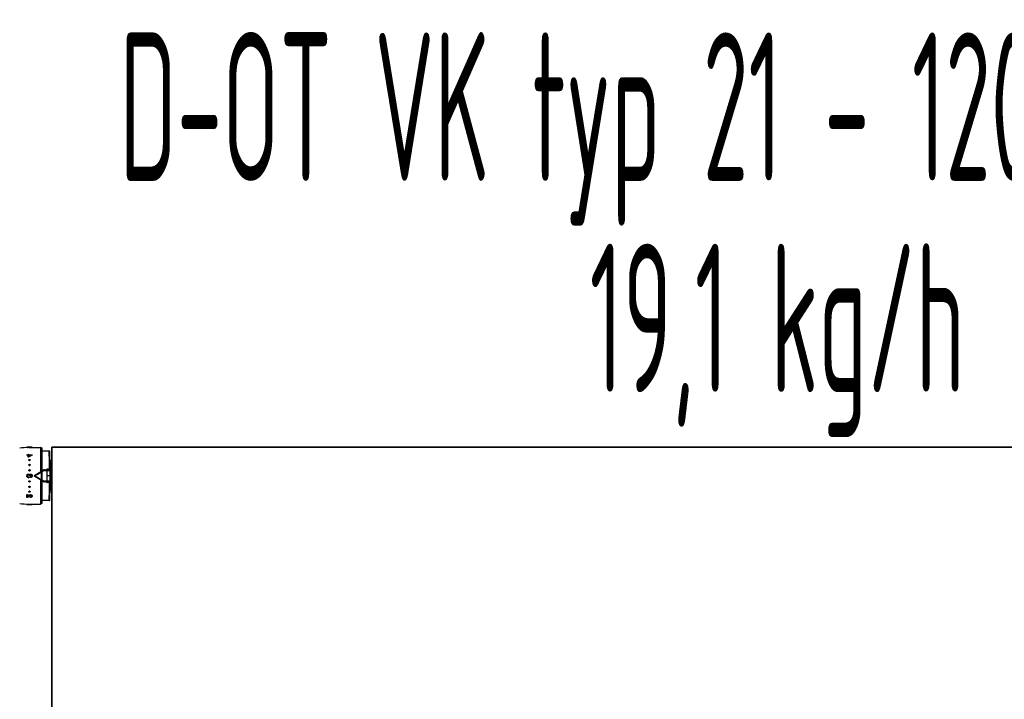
# Model space of a CAD drawing. Header units: millimetres. Extents: x 60394 to 199354, y 20895 to 166073.
# Tile 61 of 256: x 79197 to 80027, y 21468 to 22040. Entities that reach past the tile are written whole.
import ezdxf
from ezdxf.enums import TextEntityAlignment as Align

# ---------------------------------------------------------------- set-up
doc = ezdxf.new("R2010")
doc.units = ezdxf.units.MM
doc.layers.add('JS_VYT_POPIS - OBECNĚ', color=7, linetype='Continuous', lineweight=5)
doc.layers.add('UT_ZAŘÍZENÍ - OT', color=3, linetype='Continuous', lineweight=35)
doc.styles.add('VZT_POPIS', font='isocp.shx', dxfattribs={"width": 0.6, "height": 125})

msp = doc.modelspace()

# ---------------------------------------------------------------- linework, layer by layer
at = {"color": 0, "linetype": 'Continuous'}
for p, q in [((79203.26, 21679.98), (79203.26, 21680.18)), ((79203.26, 21673.79), (79204.31, 21673.8)), ((79203.26, 21673.48), (79203.26, 21673.79)), ((79204.31, 21673.49), (79203.26, 21673.48)), ((79203.26, 21673.33), (79203.26, 21673.48)), ((79204.31, 21673.35), (79203.26, 21673.33)), ((79203.89, 21680.22), (79203.91, 21680.22)), ((79203.91, 21680.22), (79203.92, 21680.22)), ((79203.91, 21680.16), (79203.91, 21680.21)), ((79204.31, 21673.8), (79204.31, 21674.21)), ((79204.31, 21674.21), (79204.76, 21674.21)), ((79204.31, 21671.96), (79204.31, 21673.49)), ((79204.82, 21680.24), (79204.7, 21680.24)), ((79204.75, 21680.14), (79204.75, 21680.07)), ((79204.75, 21679.88), (79204.75, 21680.07)), ((79204.82, 21680.04), (79204.75, 21680.04)), ((79204.76, 21674.21), (79204.76, 21673.81)), ((79204.76, 21674.06), (79204.76, 21674.21)), ((79204.76, 21673.81), (79207.76, 21673.85)), ((79206.97, 21673.52), (79204.76, 21673.5)), ((79204.76, 21673.5), (79204.76, 21672.38)), ((79204.76, 21673.35), (79204.76, 21673.5)), ((79206.68, 21673.38), (79204.76, 21673.35)), ((79204.76, 21673.35), (79204.76, 21672.49)), ((79204.89, 21679.81), (79214.76, 21679.99)), ((79205.44, 21680.04), (79205.4, 21680.04)), ((79205.43, 21680.1), (79205.43, 21680.16)), ((79205.86, 21680.12), (79205.43, 21680.1)), ((79205.44, 21679.91), (79205.43, 21680.1)), ((79205.95, 21679.92), (79205.44, 21679.91)), ((79205.66, 21680.18), (79205.66, 21680.24)), ((79205.95, 21680.12), (79205.86, 21680.12)), ((79205.95, 21680.17), (79206.25, 21680.18)), ((79207.24, 21680.17), (79205.95, 21680.12)), ((79206.21, 21679.93), (79205.95, 21679.92)), ((79206.09, 21680.18), (79206.09, 21680.19)), ((79207.76, 21679.99), (79206.21, 21679.93)), ((79206.25, 21680.18), (79207.31, 21680.21)), ((79206.26, 21680.23), (79206.26, 21680.18)), ((79206.92, 21673.5), (79206.97, 21673.52)), ((79207.31, 21680.17), (79207.24, 21680.17)), ((79207.31, 21680.28), (79207.76, 21680.29)), ((79207.31, 21680.21), (79207.31, 21680.28)), ((79207.76, 21680.19), (79207.31, 21680.17)), ((79207.76, 21673.53), (79207.7, 21673.51)), ((79207.76, 21680.29), (79207.76, 21680.19)), ((79207.76, 21679.99), (79207.76, 21680.19)), ((79207.76, 21673.85), (79207.76, 21673.53)), ((79207.76, 21673.7), (79207.76, 21673.85)), ((79207.76, 21673.39), (79207.76, 21673.53)), ((79214.76, 21679.99), (79214.76, 21659.34)), ((79216.26, 21679.05), (79214.76, 21679.91)), ((79216.26, 21660.21), (79216.26, 21679.05)), ((79222.21, 21676.81), (79216.26, 21676.81)), ((79222.36, 21667.75), (79222.21, 21676.81)), ((79223.06, 21656.01), (79222.71, 21676.32)), ((79222.92, 21663.95), (79222.71, 21676.07)), ((79204.31, 21671.83), (79204.31, 21671.96)), ((79204.76, 21671.96), (79204.31, 21671.96)), ((79204.76, 21671.83), (79204.31, 21671.83)), ((79204.76, 21671.83), (79204.76, 21671.96)), ((79204.81, 21671.86), (79204.76, 21671.83)), ((79222.46, 21661.74), (79222.36, 21667.75)), ((79223.36, 21668.85), (79223.36, 21668.83)), ((79223.36, 21665.49), (79223.36, 21664.67)), ((79223.86, 21665.42), (79223.86, 21668.75)), ((79224.43, 21668.75), (79223.86, 21668.75)), ((79224.48, 21665.42), (79223.86, 21665.42)), ((79223.86, 21658.69), (79223.86, 21664.61)), ((79224.49, 21664.61), (79223.86, 21664.61)), ((79209.86, 21655.8), (79209.86, 21656.22)), ((79210.11, 21656.66), (79217.19, 21660.74)), ((79210.27, 21655.8), (79210.27, 21656.23)), ((79215.27, 21659.17), (79215.27, 21652.86)), ((79215.8, 21659.42), (79217.44, 21660.39)), ((79215.8, 21659.42), (79215.8, 21652.6)), ((79218.19, 21660.6), (79218.19, 21661.01)), ((79218.19, 21661.01), (79219.22, 21661.01)), ((79218.19, 21660.6), (79220.29, 21660.6)), ((79220.06, 21661.74), (79220.06, 21661)), ((79222.46, 21661.74), (79220.06, 21661.74)), ((79220.29, 21660.6), (79220.29, 21661)), ((79220.36, 21656.01), (79220.29, 21660.6)), ((79220.29, 21651.43), (79220.36, 21656.01)), ((79223.06, 21656.01), (79220.36, 21656.01)), ((79221.33, 21661.01), (79222.48, 21661.01)), ((79222.48, 21661.01), (79222.46, 21661.74)), ((79222.71, 21635.7), (79223.06, 21656.01)), ((79223.06, 21658.69), (79223.06, 21655.16)), ((79223.06, 21658.69), (79224.26, 21658.69)), ((79223.06, 21658.4), (79224.26, 21658.4)), ((79204.94, 21654.94), (79204.94, 21654.41)), ((79206.05, 21655.71), (79205.6, 21655.71)), ((79206.37, 21654.67), (79206.37, 21655.2)), ((79217.19, 21651.28), (79210.11, 21655.37)), ((79214.76, 21652.68), (79214.76, 21632.04)), ((79217.44, 21651.63), (79215.8, 21652.6)), ((79216.26, 21632.98), (79216.26, 21651.82)), ((79218.19, 21651.43), (79218.19, 21651.01)), ((79220.29, 21651.43), (79218.19, 21651.43)), ((79219.22, 21651.01), (79218.19, 21651.01)), ((79220.06, 21651.02), (79220.06, 21650.29)), ((79222.46, 21650.29), (79220.06, 21650.29)), ((79220.29, 21651.43), (79220.29, 21651.02)), ((79222.48, 21651.01), (79221.33, 21651.01)), ((79222.36, 21644.28), (79222.46, 21650.29)), ((79222.46, 21650.29), (79222.48, 21651.01)), ((79223.46, 21651.54), (79222.98, 21651.54)), ((79223.46, 21651.7), (79222.99, 21651.7)), ((79223, 21652.58), (79223.46, 21652.58)), ((79223.06, 21653.17), (79223.01, 21653.17)), ((79223.06, 21652.97), (79223.01, 21652.97)), ((79223.01, 21652.82), (79223.46, 21652.82)), ((79223.02, 21653.4), (79223.02, 21653.72)), ((79223.06, 21653.39), (79223.02, 21653.4)), ((79223.02, 21653.36), (79223.43, 21653.36)), ((79223.06, 21655.71), (79224.26, 21655.71)), ((79223.06, 21655.39), (79224.26, 21655.39)), ((79223.06, 21655.16), (79224.26, 21655.16)), ((79223.06, 21653.61), (79223.06, 21653.36)), ((79223.26, 21653.61), (79223.06, 21653.61)), ((79223.06, 21653.51), (79223.26, 21653.51)), ((79223.06, 21653.32), (79223.06, 21652.87)), ((79223.26, 21653.32), (79223.06, 21653.32)), ((79223.06, 21653.22), (79223.26, 21653.22)), ((79223.46, 21652.87), (79223.06, 21652.87)), ((79223.06, 21651.54), (79223.06, 21651.26)), ((79223.06, 21651.26), (79223.26, 21651.26)), ((79223.26, 21653.61), (79223.26, 21653.51)), ((79223.26, 21653.32), (79223.26, 21653.22)), ((79223.46, 21652.87), (79223.46, 21652.58)), ((79223.46, 21651.54), (79223.46, 21651.7)), ((79223.56, 21654.84), (79223.56, 21652.91)), ((79223.56, 21654.84), (79224.16, 21654.8)), ((79223.56, 21654.31), (79224.16, 21654.31)), ((79223.56, 21651.44), (79223.56, 21650.09)), ((79223.56, 21650.09), (79224.16, 21650.09)), ((79223.76, 21652.87), (79223.76, 21653.95)), ((79223.76, 21653.95), (79224.16, 21653.95)), ((79223.76, 21650.32), (79223.76, 21651.4)), ((79223.76, 21650.32), (79224.16, 21650.32)), ((79223.86, 21654.82), (79223.86, 21655.16)), ((79223.86, 21647.41), (79223.86, 21650.09)), ((79203.26, 21640.17), (79203.26, 21640.04)), ((79203.26, 21640.17), (79203.71, 21640.17)), ((79203.26, 21637.9), (79203.26, 21640.04)), ((79203.26, 21640.04), (79203.71, 21640.03)), ((79203.71, 21640.17), (79203.71, 21640.03)), ((79203.71, 21640.03), (79203.71, 21638.35)), ((79204.86, 21639.43), (79204.88, 21639.48)), ((79204.88, 21639.48), (79204.88, 21639.34)), ((79222.21, 21635.21), (79222.36, 21644.28)), ((79222.81, 21641.4), (79222.82, 21642.26)), ((79223.36, 21647.35), (79223.36, 21646.54)), ((79223.36, 21643.19), (79223.36, 21643.18)), ((79224.49, 21647.41), (79223.86, 21647.41)), ((79223.86, 21643.27), (79223.86, 21646.6)), ((79224.48, 21646.6), (79223.86, 21646.6)), ((79224.43, 21643.27), (79223.86, 21643.27)), ((79203.26, 21632.03), (79203.26, 21631.83)), ((79203.26, 21632.03), (79207.76, 21631.95)), ((79203.26, 21631.81), (79203.26, 21631.83)), ((79203.26, 21631.83), (79207.76, 21631.75)), ((79206.41, 21631.76), (79203.26, 21631.81)), ((79204.63, 21639.06), (79204.63, 21638.92)), ((79204.74, 21639.11), (79204.77, 21639.15)), ((79204.89, 21632.21), (79214.76, 21632.04)), ((79206.11, 21638.41), (79206.11, 21638.27)), ((79206.11, 21638.41), (79206.26, 21638.41)), ((79206.11, 21637.86), (79206.11, 21638.27)), ((79206.11, 21638.27), (79206.26, 21638.27)), ((79206.26, 21637.86), (79206.11, 21637.86)), ((79206.26, 21638.41), (79206.26, 21638.27)), ((79206.41, 21631.76), (79206.41, 21631.76)), ((79206.41, 21631.76), (79206.97, 21631.75)), ((79207.76, 21631.95), (79207.76, 21631.75)), ((79207.76, 21631.94), (79207.76, 21631.74)), ((79207.76, 21631.75), (79207.76, 21631.74)), ((79216.26, 21632.98), (79214.76, 21632.11)), ((79222.21, 21635.21), (79216.26, 21635.21))]:
    msp.add_line(p, q, dxfattribs=at)
for centre, radius, start, end in [((79206.46, 21589.83), 90, 91, 95.86353), ((79204.38, 21688.65), 8.58, 265.82558, 266.62577), ((79204.38, 21688.5), 8.63, 265.85586, 266.65073), ((79204.53, 21644.49), 35.74, 91.01238, 91.21551), ((79204.45, 21689.91), 9.83, 266.63176, 267.39596), ((79204.45, 21689.77), 9.9, 266.65673, 267.41559), ((79204.05, 21678.43), 1.79, 94.25337, 94.6326), ((79204.11, 21677.66), 2.56, 93.45872, 94.22835), ((79204.53, 21692.62), 12.54, 270.2757, 270.99142), ((79204.57, 21690.17), 10.03, 270.37671, 270.99382), ((79255.05, 21579.57), 105.19, 116.74897, 118.55954), ((79254.59, 21578.91), 105.92, 116.89327, 118.06457), ((79254.78, 21579.19), 105.28, 116.52799, 118.3353), ((79204.98, 21686.56), 6.42, 274.00652, 274.76218), ((79205.07, 21685.52), 5.38, 274.77014, 275.5791), ((79205.51, 21674.96), 5.28, 88.37447, 89.19799), ((79206.37, 21638.13), 42.13, 90.84632, 91.00332), ((79206.08, 21657.24), 23.02, 90.56986, 90.83886), ((79205.98, 21667.03), 13.23, 90.13111, 90.55891), ((79251.68, 21584.6), 99.53, 116.72558, 116.87901), ((79222.21, 21676.31), 0.5, 1.00273, 90.00005), ((79205.35, 21669.33), 0.34, 181.83857, 189.22993), ((79205.42, 21665.26), 0.415, 180.00363, 182.62681), ((79205.5, 21669.6), 0.578, 257.40046, 263.77919), ((79205.51, 21669.5), 0.583, 257.43846, 263.79562), ((79205.51, 21665.33), 0.529, 255.90699, 262.90203), ((79205.51, 21665.26), 0.533, 255.94846, 262.92018), ((79205.5, 21669.59), 0.567, 263.76903, 270.51539), ((79205.51, 21669.49), 0.572, 263.78497, 270.51556), ((79205.5, 21665.31), 0.515, 262.89641, 270.33517), ((79205.51, 21665.24), 0.519, 262.91395, 270.33539), ((79205.5, 21669.6), 0.577, 270.61415, 283.65474), ((79205.51, 21669.5), 0.582, 270.61233, 283.61615), ((79205.68, 21669.34), 0.33, 0.0012, 1.80344), ((79205.59, 21665.19), 0.417, 351.68515, 359.95596), ((79223.86, 21670.26), 1.5, 226.64917, 250.52878), ((79223.86, 21670.26), 1.51, 250.58004, 269.92942), ((79205.92, 21656.01), 2.66, 174.20363, 187.38301), ((79204.65, 21655.95), 0.878, 79.26214, 86.10486), ((79204.64, 21655.9), 0.927, 73.07928, 79.21627), ((79205.48, 21660.73), 0.471, 180.01487, 185.18459), ((79204.64, 21655.86), 0.963, 41.07571, 50.01192), ((79204.64, 21655.86), 0.97, 32.46127, 41.04427), ((79205.51, 21660.74), 0.505, 254.94557, 262.29746), ((79205.51, 21660.71), 0.509, 254.989, 262.3166), ((79205.51, 21660.72), 0.488, 262.29512, 270.14263), ((79205.51, 21660.69), 0.492, 262.31359, 270.14288), ((79208.34, 21656.01), 2.32, 172.81682, 187.51949), ((79206.62, 21656.23), 0.576, 71.25318, 78.39725), ((79206.62, 21656.24), 0.569, 63.84048, 71.25521), ((79206.49, 21656.01), 0.836, 39.13046, 49.82845), ((79206.5, 21656.01), 0.828, 29.69129, 39.12926), ((79206.7, 21656.31), 1.08, 27.84061, 34.02965), ((79206.7, 21656.31), 1.07, 21.6663, 27.84286), ((79206.72, 21656.32), 1.05, 15.21143, 21.66816), ((79205.81, 21656.07), 2, 11.83461, 15.19202), ((79210.36, 21656.22), 0.5, 120, 180), ((79323.36, 21440.05), 244.32, 116.11937, 116.25551), ((79218.19, 21659.01), 2, 90, 120), ((79218.19, 21659.12), 1.48, 90.0293, 120.51258), ((79240.84, 21674.26), 24.26, 211.06983, 212.81472), ((79236.89, 21671.71), 19.56, 212.83138, 213.19135), ((79222.48, 21660.51), 0.5, 0.9973, 89.99995), ((79222.96, 21657.86), 0.0994, 313.59217, 359.98031), ((79222.96, 21657.87), 0.301, 284.00989, 289.44256), ((79222.96, 21656.24), 0.3, 70.55401, 72.35353), ((79204.82, 21656.05), 1.64, 229.79423, 274.1007), ((79204.65, 21655.91), 0.893, 214.11402, 220.95302), ((79204.82, 21656.05), 1.12, 220.98571, 227.22441), ((79204.82, 21656.04), 1.1, 269.87405, 276.1358), ((79205.51, 21651.33), 0.493, 81.96974, 89.79318), ((79205.51, 21651.3), 0.489, 81.95126, 89.79291), ((79205.5, 21651.29), 0.507, 74.61727, 81.95392), ((79205.51, 21651.32), 0.51, 74.66061, 81.97306), ((79205.53, 21651.29), 0.481, 352.20997, 354.91531), ((79206.51, 21655.98), 0.785, 259.56156, 266.77563), ((79206.5, 21656.01), 0.831, 307.97112, 320.9467), ((79206.49, 21656.02), 0.841, 320.92395, 328.11089), ((79206.54, 21655.87), 1.25, 328.36326, 330.5708), ((79206.55, 21655.87), 1.23, 330.55262, 339.45926), ((79206.6, 21655.85), 1.18, 339.47291, 345.3977), ((79210.36, 21655.8), 0.5, 180, 240), ((79323.36, 21871.97), 244.32, 243.74449, 243.88063), ((79218.19, 21653.01), 2, 240, 270), ((79218.19, 21652.91), 1.48, 239.48743, 269.97069), ((79240.77, 21637.81), 24.17, 147.18194, 148.9335), ((79237.23, 21640.09), 19.97, 146.8123, 147.16491), ((79222.48, 21651.51), 0.5, 270, 359), ((79223.27, 21653.8), 0.29, 325.94596, 359.95559), ((79223.47, 21651.44), 0.0882, 0.03691, 8.66078), ((79165.33, 21663.06), 46.05, 328.85211, 329.1259), ((79164.49, 21663.23), 46.93, 329.13232, 329.40315), ((79205.75, 21638.83), 1.01, 142.68913, 149.33475), ((79205.84, 21638.76), 1.13, 136.6726, 142.69573), ((79205.35, 21642.69), 0.34, 170.77007, 178.16143), ((79205.51, 21642.53), 0.579, 90.47615, 102.57666), ((79205.5, 21642.43), 0.574, 89.52764, 102.6205), ((79205.51, 21642.54), 0.563, 89.46365, 90.42767), ((79205.51, 21646.78), 0.52, 82.19776, 89.60771), ((79205.5, 21646.71), 0.516, 82.18024, 89.60747), ((79205.51, 21642.53), 0.574, 82.72194, 89.43835), ((79205.5, 21642.43), 0.569, 82.70603, 89.43816), ((79205.5, 21646.69), 0.533, 75.22208, 82.18643), ((79205.5, 21642.42), 0.584, 76.3765, 82.71678), ((79205.51, 21646.76), 0.537, 75.26335, 82.20456), ((79205.5, 21642.52), 0.588, 76.41423, 82.73319), ((79205.68, 21642.68), 0.33, 358.19656, 359.9988), ((79206.24, 21638.19), 1.95, 89.34777, 93.68224), ((79206.24, 21638.16), 1.98, 84.74512, 89.3338), ((79223.86, 21641.76), 1.5, 109.47122, 133.35083), ((79223.86, 21641.77), 1.51, 90.07058, 109.41996), ((79206.46, 21722.2), 90, 264.13647, 269), ((79203.32, 21640.22), 1.91, 281.62893, 285.76186), ((79203.76, 21639.61), 1.03, 315.49883, 321.71461), ((79203.84, 21639.54), 0.927, 321.71489, 328.50896), ((79166.69, 21662.25), 44.47, 328.57088, 328.85214), ((79166.21, 21662.2), 44.92, 328.78337, 329.0635), ((79166.95, 21662.13), 44.81, 328.5423, 329.17295), ((79206.7, 21638.89), 0.458, 358.60453, 6.96692), ((79222.21, 21635.71), 0.5, 270, 359)]:
    msp.add_arc(centre, radius, start, end, dxfattribs=at)
at = {"color": 0, "linetype": 'Continuous', "extrusion": (0, 0, -1)}
for centre, major_axis, ratio, start_param, end_param in [((79223.76, 21654.19), (0, -0.235), 0.85043, 0, 1.570796), ((79223.76, 21650.17), (0.2, 0), 0.785695, 3.141593, 4.712389)]:
    msp.add_ellipse(centre, major_axis=major_axis, ratio=ratio, start_param=start_param, end_param=end_param, dxfattribs=at)
at = {"color": 0, "linetype": 'Continuous'}
for points, knots in [([(79203.26, 21680.18), (79203.26, 21680.18), (79203.27, 21680.19), (79203.27, 21680.19), (79203.28, 21680.19)], [0, 0, 0, 0, 0.34526, 1, 1, 1, 1]), ([(79203.75, 21680.1), (79203.68, 21680.1), (79203.58, 21680.11), (79203.46, 21680.13), (79203.39, 21680.14), (79203.34, 21680.15), (79203.3, 21680.16), (79203.27, 21680.16), (79203.26, 21680.17), (79203.26, 21680.18)], [0, 0, 0, 0, 0.415889, 0.585993, 0.728367, 0.841268, 0.923827, 0.975949, 1, 1, 1, 1]), ([(79203.75, 21679.9), (79203.68, 21679.91), (79203.59, 21679.91), (79203.47, 21679.93), (79203.4, 21679.94), (79203.34, 21679.95), (79203.3, 21679.96), (79203.28, 21679.96), (79203.26, 21679.97), (79203.26, 21679.98)], [0, 0, 0, 0, 0.416026, 0.586157, 0.728535, 0.841423, 0.923955, 0.976034, 1, 1, 1, 1]), ([(79203.28, 21680.19), (79203.28, 21680.19), (79203.3, 21680.2), (79203.32, 21680.2), (79203.34, 21680.2)], [0, 0, 0, 0, 0.194984, 1, 1, 1, 1]), ([(79203.34, 21680.2), (79203.39, 21680.21), (79203.54, 21680.22), (79203.68, 21680.22), (79203.77, 21680.22)], [0, 0, 0, 0, 0.393124, 1, 1, 1, 1]), ([(79203.91, 21680.21), (79203.9, 21680.21), (79203.87, 21680.21), (79203.84, 21680.2), (79203.81, 21680.2), (79203.8, 21680.19), (79203.8, 21680.19)], [0, 0, 0, 0, 0.402142, 0.703286, 0.901798, 1, 1, 1, 1]), ([(79203.8, 21680.19), (79203.8, 21680.19), (79203.81, 21680.18), (79203.82, 21680.18), (79203.86, 21680.17), (79203.92, 21680.16), (79203.97, 21680.16), (79204, 21680.16)], [0, 0, 0, 0, 0.026104, 0.078509, 0.271488, 0.580502, 1, 1, 1, 1]), ([(79203.8, 21680.19), (79203.8, 21680.19), (79203.8, 21680.19), (79203.8, 21680.19), (79203.8, 21680.19)], [0, 0, 0, 0, 0.519614, 1, 1, 1, 1]), ([(79204.7, 21680.24), (79204.56, 21680.23), (79204.31, 21680.23), (79204.07, 21680.22), (79203.96, 21680.21)], [0, 0, 0, 0, 0.5608, 1, 1, 1, 1]), ([(79204, 21680.16), (79204.04, 21680.15), (79204.26, 21680.14), (79204.47, 21680.14), (79204.64, 21680.14)], [0, 0, 0, 0, 0.202928, 1, 1, 1, 1]), ([(79204.59, 21680.07), (79204.54, 21680.07), (79204.34, 21680.07), (79204.15, 21680.08), (79204, 21680.08)], [0, 0, 0, 0, 0.261385, 1, 1, 1, 1]), ([(79204.75, 21679.88), (79204.69, 21679.88), (79204.44, 21679.87), (79204.19, 21679.88), (79204, 21679.89)], [0, 0, 0, 0, 0.261104, 1, 1, 1, 1]), ([(79205.4, 21680.24), (79205.36, 21680.24), (79205.17, 21680.24), (79204.97, 21680.24), (79204.82, 21680.24)], [0, 0, 0, 0, 0.228486, 1, 1, 1, 1]), ([(79205.4, 21680.04), (79205.36, 21680.04), (79205.17, 21680.04), (79204.97, 21680.04), (79204.82, 21680.04)], [0, 0, 0, 0, 0.228577, 1, 1, 1, 1]), ([(79205.58, 21680.24), (79205.57, 21680.24), (79205.51, 21680.24), (79205.45, 21680.24), (79205.4, 21680.24)], [0, 0, 0, 0, 0.229978, 1, 1, 1, 1]), ([(79205.59, 21680.17), (79205.63, 21680.17), (79205.7, 21680.18), (79205.77, 21680.19), (79205.82, 21680.2), (79205.84, 21680.21), (79205.85, 21680.21), (79205.86, 21680.22), (79205.86, 21680.22)], [0, 0, 0, 0, 0.416564, 0.727805, 0.840468, 0.923103, 0.975235, 1, 1, 1, 1]), ([(79205.77, 21680.24), (79205.76, 21680.24), (79205.72, 21680.24), (79205.69, 21680.24), (79205.66, 21680.24)], [0, 0, 0, 0, 0.216654, 1, 1, 1, 1]), ([(79205.84, 21680.23), (79205.83, 21680.23), (79205.81, 21680.23), (79205.79, 21680.24), (79205.77, 21680.24)], [0, 0, 0, 0, 0.191517, 1, 1, 1, 1]), ([(79205.86, 21680.22), (79205.86, 21680.22), (79205.85, 21680.23), (79205.84, 21680.23), (79205.84, 21680.23)], [0, 0, 0, 0, 0.306489, 1, 1, 1, 1]), ([(79205.95, 21680.26), (79205.97, 21680.26), (79206.02, 21680.26), (79206.07, 21680.26), (79206.11, 21680.26)], [0, 0, 0, 0, 0.28218, 1, 1, 1, 1]), ([(79206.09, 21680.19), (79206.08, 21680.19), (79206.03, 21680.18), (79205.98, 21680.18), (79205.95, 21680.17)], [0, 0, 0, 0, 0.219199, 1, 1, 1, 1]), ([(79206.26, 21680.23), (79206.26, 21680.23), (79206.24, 21680.22), (79206.21, 21680.21), (79206.16, 21680.2), (79206.12, 21680.2), (79206.09, 21680.19)], [0, 0, 0, 0, 0.080473, 0.272652, 0.58028, 1, 1, 1, 1]), ([(79206.11, 21680.26), (79206.12, 21680.26), (79206.15, 21680.25), (79206.19, 21680.25), (79206.21, 21680.25)], [0, 0, 0, 0, 0.312325, 1, 1, 1, 1]), ([(79206.21, 21680.25), (79206.22, 21680.25), (79206.24, 21680.25), (79206.25, 21680.24), (79206.26, 21680.24), (79206.26, 21680.23)], [0, 0, 0, 0, 0.708486, 0.898996, 1, 1, 1, 1]), ([(79205.01, 21669.43), (79205.01, 21669.49), (79205.03, 21669.6), (79205.15, 21669.75), (79205.31, 21669.84), (79205.44, 21669.86), (79205.51, 21669.86)], [0, 0, 0, 0, 0.229393, 0.470966, 0.729703, 1, 1, 1, 1]), ([(79205.11, 21669.19), (79205.08, 21669.22), (79205.03, 21669.3), (79205.01, 21669.39), (79205.01, 21669.43)], [0, 0, 0, 0, 0.509651, 1, 1, 1, 1]), ([(79205.01, 21665.26), (79205.01, 21665.32), (79205.04, 21665.45), (79205.15, 21665.6), (79205.31, 21665.7), (79205.44, 21665.73), (79205.51, 21665.73)], [0, 0, 0, 0, 0.241806, 0.488407, 0.741812, 1, 1, 1, 1]), ([(79205.08, 21665.03), (79205.07, 21665.04), (79205.03, 21665.11), (79205.01, 21665.19), (79205.01, 21665.24)], [0, 0, 0, 0, 0.253103, 1, 1, 1, 1]), ([(79205.38, 21668.93), (79205.29, 21668.95), (79205.12, 21669.03), (79205.03, 21669.2), (79205.02, 21669.28)], [0, 0, 0, 0, 0.524629, 1, 1, 1, 1]), ([(79205.38, 21664.74), (79205.29, 21664.76), (79205.12, 21664.86), (79205.03, 21665.04), (79205.02, 21665.13)], [0, 0, 0, 0, 0.510101, 1, 1, 1, 1]), ([(79205.38, 21664.81), (79205.32, 21664.83), (79205.2, 21664.88), (79205.11, 21664.98), (79205.08, 21665.03)], [0, 0, 0, 0, 0.506643, 1, 1, 1, 1]), ([(79205.38, 21669.04), (79205.35, 21669.04), (79205.25, 21669.07), (79205.16, 21669.13), (79205.11, 21669.19)], [0, 0, 0, 0, 0.260211, 1, 1, 1, 1]), ([(79205.51, 21669.86), (79205.57, 21669.87), (79205.7, 21669.85), (79205.86, 21669.76), (79205.97, 21669.63), (79206.01, 21669.52), (79206.01, 21669.46)], [0, 0, 0, 0, 0.270385, 0.528616, 0.769944, 1, 1, 1, 1]), ([(79205.51, 21665.73), (79205.63, 21665.73), (79205.82, 21665.66), (79205.97, 21665.47), (79206, 21665.35), (79206.01, 21665.29)], [0, 0, 0, 0, 0.507384, 0.755665, 1, 1, 1, 1]), ([(79206.01, 21669.34), (79206.01, 21669.25), (79205.93, 21669.05), (79205.74, 21668.96), (79205.64, 21668.93)], [0, 0, 0, 0, 0.47302, 1, 1, 1, 1]), ([(79205.9, 21669.19), (79205.89, 21669.17), (79205.81, 21669.1), (79205.71, 21669.06), (79205.64, 21669.04)], [0, 0, 0, 0, 0.24218, 1, 1, 1, 1]), ([(79206.01, 21665.13), (79205.99, 21665.04), (79205.91, 21664.86), (79205.73, 21664.77), (79205.64, 21664.74)], [0, 0, 0, 0, 0.489899, 1, 1, 1, 1]), ([(79205.97, 21665.09), (79205.94, 21665.02), (79205.85, 21664.9), (79205.71, 21664.83), (79205.64, 21664.81)], [0, 0, 0, 0, 0.492845, 1, 1, 1, 1]), ([(79206.01, 21669.46), (79206.01, 21669.41), (79205.99, 21669.32), (79205.94, 21669.23), (79205.9, 21669.19)], [0, 0, 0, 0, 0.488775, 1, 1, 1, 1]), ([(79206.01, 21665.29), (79206.01, 21665.24), (79206, 21665.17), (79205.98, 21665.1), (79205.97, 21665.09)], [0, 0, 0, 0, 0.747031, 1, 1, 1, 1]), ([(79223.86, 21665.42), (79223.82, 21665.42), (79223.65, 21665.43), (79223.48, 21665.46), (79223.36, 21665.49)], [0, 0, 0, 0, 0.252472, 1, 1, 1, 1]), ([(79223.36, 21664.67), (79223.4, 21664.66), (79223.57, 21664.63), (79223.74, 21664.61), (79223.86, 21664.61)], [0, 0, 0, 0, 0.247091, 1, 1, 1, 1]), ([(79203.27, 21656.28), (79203.29, 21656.42), (79203.36, 21656.7), (79203.67, 21657.19), (79204.32, 21657.58), (79205.08, 21657.51), (79205.56, 21657.2), (79205.75, 21656.97), (79205.82, 21656.85)], [0, 0, 0, 0, 0.125806, 0.251598, 0.500158, 0.748611, 0.874302, 1, 1, 1, 1]), ([(79204.71, 21656.82), (79204.63, 21656.83), (79204.46, 21656.82), (79204.14, 21656.7), (79203.89, 21656.45), (79203.77, 21656.14), (79203.74, 21655.88), (79203.79, 21655.63), (79203.86, 21655.47), (79203.91, 21655.4)], [0, 0, 0, 0, 0.124702, 0.249421, 0.497433, 0.62303, 0.748788, 0.874419, 1, 1, 1, 1]), ([(79205.01, 21660.73), (79205.01, 21660.85), (79205.12, 21661.12), (79205.38, 21661.22), (79205.51, 21661.22)], [0, 0, 0, 0, 0.49811, 1, 1, 1, 1]), ([(79205.38, 21660.21), (79205.3, 21660.24), (79205.14, 21660.32), (79205.05, 21660.48), (79205.03, 21660.56)], [0, 0, 0, 0, 0.50198, 1, 1, 1, 1]), ([(79205.38, 21660.25), (79205.31, 21660.27), (79205.17, 21660.34), (79205.08, 21660.47), (79205.05, 21660.54)], [0, 0, 0, 0, 0.50114, 1, 1, 1, 1]), ([(79205.6, 21655.71), (79205.61, 21655.82), (79205.6, 21656.06), (79205.52, 21656.28), (79205.45, 21656.38)], [0, 0, 0, 0, 0.500135, 1, 1, 1, 1]), ([(79205.51, 21661.22), (79205.63, 21661.22), (79205.88, 21661.13), (79206, 21660.89), (79206.01, 21660.77)], [0, 0, 0, 0, 0.501804, 1, 1, 1, 1]), ([(79206.01, 21660.63), (79205.99, 21660.53), (79205.91, 21660.35), (79205.74, 21660.24), (79205.64, 21660.22)], [0, 0, 0, 0, 0.498032, 1, 1, 1, 1]), ([(79205.99, 21660.6), (79205.97, 21660.52), (79205.88, 21660.36), (79205.72, 21660.27), (79205.64, 21660.25)], [0, 0, 0, 0, 0.49918, 1, 1, 1, 1]), ([(79205.82, 21656.85), (79205.91, 21657), (79206.16, 21657.26), (79206.6, 21657.39), (79206.95, 21657.36), (79207.2, 21657.27), (79207.42, 21657.12), (79207.54, 21656.99), (79207.59, 21656.91)], [0, 0, 0, 0, 0.249691, 0.498274, 0.623384, 0.748679, 0.874168, 1, 1, 1, 1]), ([(79206.73, 21656.8), (79206.66, 21656.81), (79206.49, 21656.81), (79206.27, 21656.71), (79206.11, 21656.53), (79206.06, 21656.38), (79206.05, 21656.3)], [0, 0, 0, 0, 0.248903, 0.498305, 0.748695, 1, 1, 1, 1]), ([(79207.2, 21655.58), (79207.24, 21655.64), (79207.3, 21655.77), (79207.34, 21656), (79207.31, 21656.22), (79207.26, 21656.36), (79207.22, 21656.42)], [0, 0, 0, 0, 0.249892, 0.499949, 0.75024, 1, 1, 1, 1]), ([(79207.76, 21656.48), (79207.78, 21656.41), (79207.83, 21656.1), (79207.8, 21655.78), (79207.74, 21655.55)], [0, 0, 0, 0, 0.250786, 1, 1, 1, 1]), ([(79210.27, 21656.23), (79210.25, 21656.23), (79210.19, 21656.23), (79210.11, 21656.23), (79210.04, 21656.23), (79209.98, 21656.23), (79209.94, 21656.23), (79209.91, 21656.22), (79209.89, 21656.22), (79209.88, 21656.22), (79209.87, 21656.22), (79209.87, 21656.22), (79209.86, 21656.22), (79209.86, 21656.22)], [0, 0, 0, 0, 0.203374, 0.394866, 0.56769, 0.716771, 0.837685, 0.88646, 0.926896, 0.958626, 0.981467, 0.99529, 1, 1, 1, 1]), ([(79210.27, 21656.23), (79210.25, 21656.28), (79210.2, 21656.37), (79210.14, 21656.5), (79210.11, 21656.59), (79210.1, 21656.64), (79210.11, 21656.65), (79210.11, 21656.66)], [0, 0, 0, 0, 0.377895, 0.69297, 0.905251, 0.965919, 1, 1, 1, 1]), ([(79210.27, 21656.23), (79210.69, 21656.47), (79212.36, 21657.45), (79214.02, 21658.43), (79215.27, 21659.17)], [0, 0, 0, 0, 0.249365, 1, 1, 1, 1]), ([(79215.27, 21659.17), (79215.25, 21659.21), (79215.21, 21659.28), (79215.17, 21659.37), (79215.14, 21659.42), (79215.13, 21659.47), (79215.11, 21659.51), (79215.11, 21659.53), (79215.11, 21659.54), (79215.11, 21659.54)], [0, 0, 0, 0, 0.389691, 0.560136, 0.707341, 0.827183, 0.916538, 0.973346, 1, 1, 1, 1]), ([(79215.8, 21659.42), (79215.77, 21659.47), (79215.72, 21659.55), (79215.67, 21659.63), (79215.63, 21659.69), (79215.6, 21659.73), (79215.58, 21659.77), (79215.56, 21659.79), (79215.55, 21659.79), (79215.55, 21659.79), (79215.55, 21659.79)], [0, 0, 0, 0, 0.387648, 0.559336, 0.708365, 0.829964, 0.920373, 0.976704, 0.992026, 1, 1, 1, 1]), ([(79217.44, 21660.39), (79217.42, 21660.41), (79217.39, 21660.46), (79217.36, 21660.53), (79217.32, 21660.6), (79217.28, 21660.65), (79217.25, 21660.69), (79217.22, 21660.72), (79217.21, 21660.74), (79217.19, 21660.75), (79217.19, 21660.74)], [0, 0, 0, 0, 0.198142, 0.388892, 0.560134, 0.707991, 0.828678, 0.918542, 0.975091, 1, 1, 1, 1]), ([(79220.29, 21661), (79220.11, 21661), (79219.75, 21661), (79219.4, 21661.01), (79219.22, 21661.01)], [0, 0, 0, 0, 0.502804, 1, 1, 1, 1]), ([(79221.18, 21661.08), (79221.1, 21661.12), (79220.92, 21661.21), (79220.55, 21661.43), (79220.26, 21661.61), (79220.06, 21661.74)], [0, 0, 0, 0, 0.213248, 0.460801, 1, 1, 1, 1]), ([(79221.33, 21661.01), (79221.25, 21661.01), (79220.9, 21661.01), (79220.55, 21661.01), (79220.29, 21661)], [0, 0, 0, 0, 0.230893, 1, 1, 1, 1]), ([(79220.29, 21660.6), (79220.47, 21660.6), (79220.81, 21660.6), (79221.31, 21660.59), (79221.77, 21660.59), (79222.12, 21660.58), (79222.37, 21660.57), (79222.53, 21660.57), (79222.66, 21660.56), (79222.77, 21660.55), (79222.86, 21660.55), (79222.92, 21660.54), (79222.96, 21660.53), (79222.98, 21660.53), (79222.98, 21660.52), (79222.98, 21660.52)], [0, 0, 0, 0, 0.195605, 0.383531, 0.55643, 0.707585, 0.773165, 0.831259, 0.881323, 0.92293, 0.955723, 0.979458, 0.994025, 0.997954, 1, 1, 1, 1]), ([(79221.26, 21661.04), (79221.25, 21661.04), (79221.23, 21661.05), (79221.2, 21661.07), (79221.18, 21661.08)], [0, 0, 0, 0, 0.229765, 1, 1, 1, 1]), ([(79221.29, 21661.03), (79221.29, 21661.03), (79221.28, 21661.03), (79221.27, 21661.04), (79221.26, 21661.04)], [0, 0, 0, 0, 0.235586, 1, 1, 1, 1]), ([(79221.35, 21661.01), (79221.34, 21661.01), (79221.32, 21661.02), (79221.3, 21661.02), (79221.29, 21661.03)], [0, 0, 0, 0, 0.393757, 1, 1, 1, 1]), ([(79222.96, 21661.61), (79222.96, 21661.62), (79222.95, 21661.64), (79222.92, 21661.66), (79222.88, 21661.69), (79222.79, 21661.71), (79222.65, 21661.73), (79222.53, 21661.74), (79222.46, 21661.74)], [0, 0, 0, 0, 0.054454, 0.124226, 0.220024, 0.341181, 0.645763, 1, 1, 1, 1]), ([(79203.76, 21654.79), (79203.63, 21654.9), (79203.41, 21655.17), (79203.3, 21655.5), (79203.28, 21655.67)], [0, 0, 0, 0, 0.49938, 1, 1, 1, 1]), ([(79204.06, 21655.23), (79204.16, 21655.14), (79204.4, 21654.99), (79204.68, 21654.93), (79204.82, 21654.93)], [0, 0, 0, 0, 0.500561, 1, 1, 1, 1]), ([(79205.51, 21650.8), (79205.44, 21650.8), (79205.3, 21650.83), (79205.13, 21650.95), (79205.02, 21651.13), (79205, 21651.27), (79205.01, 21651.34)], [0, 0, 0, 0, 0.25144, 0.501784, 0.751362, 1, 1, 1, 1]), ([(79205.03, 21651.46), (79205.05, 21651.54), (79205.14, 21651.7), (79205.3, 21651.79), (79205.38, 21651.81)], [0, 0, 0, 0, 0.49802, 1, 1, 1, 1]), ([(79205.05, 21651.49), (79205.08, 21651.56), (79205.17, 21651.68), (79205.31, 21651.75), (79205.38, 21651.77)], [0, 0, 0, 0, 0.49886, 1, 1, 1, 1]), ([(79206, 21651.23), (79206, 21651.17), (79205.96, 21651.06), (79205.84, 21650.91), (79205.69, 21650.82), (79205.57, 21650.8), (79205.51, 21650.8)], [0, 0, 0, 0, 0.249231, 0.498303, 0.748586, 1, 1, 1, 1]), ([(79205.64, 21651.81), (79205.74, 21651.78), (79205.91, 21651.68), (79205.99, 21651.49), (79206.01, 21651.4)], [0, 0, 0, 0, 0.501968, 1, 1, 1, 1]), ([(79205.64, 21651.77), (79205.72, 21651.75), (79205.88, 21651.66), (79205.97, 21651.5), (79205.99, 21651.42)], [0, 0, 0, 0, 0.50082, 1, 1, 1, 1]), ([(79207.6, 21655.22), (79207.54, 21655.12), (79207.38, 21654.93), (79207.08, 21654.74), (79206.73, 21654.64), (79206.49, 21654.65), (79206.37, 21654.67)], [0, 0, 0, 0, 0.249964, 0.499879, 0.749906, 1, 1, 1, 1]), ([(79206.47, 21655.19), (79206.56, 21655.19), (79206.76, 21655.21), (79206.93, 21655.3), (79207.01, 21655.36)], [0, 0, 0, 0, 0.50069, 1, 1, 1, 1]), ([(79210.27, 21655.8), (79210.25, 21655.8), (79210.19, 21655.8), (79210.11, 21655.8), (79210.04, 21655.8), (79209.98, 21655.8), (79209.94, 21655.8), (79209.91, 21655.8), (79209.89, 21655.8), (79209.88, 21655.8), (79209.87, 21655.8), (79209.87, 21655.8), (79209.86, 21655.8), (79209.86, 21655.8)], [0, 0, 0, 0, 0.203374, 0.394866, 0.56769, 0.716771, 0.837685, 0.88646, 0.926896, 0.958626, 0.981467, 0.99529, 1, 1, 1, 1]), ([(79210.27, 21655.8), (79210.25, 21655.75), (79210.2, 21655.65), (79210.14, 21655.52), (79210.11, 21655.43), (79210.1, 21655.39), (79210.11, 21655.37), (79210.11, 21655.37)], [0, 0, 0, 0, 0.377895, 0.69297, 0.905251, 0.965919, 1, 1, 1, 1]), ([(79215.27, 21652.86), (79214.86, 21653.1), (79213.19, 21654.08), (79211.52, 21655.06), (79210.27, 21655.8)], [0, 0, 0, 0, 0.250578, 1, 1, 1, 1]), ([(79215.27, 21652.86), (79215.25, 21652.81), (79215.21, 21652.74), (79215.17, 21652.65), (79215.14, 21652.6), (79215.13, 21652.55), (79215.11, 21652.52), (79215.11, 21652.5), (79215.11, 21652.48), (79215.11, 21652.48)], [0, 0, 0, 0, 0.389693, 0.560138, 0.707342, 0.827185, 0.916539, 0.973347, 1, 1, 1, 1]), ([(79215.8, 21652.6), (79215.77, 21652.55), (79215.72, 21652.48), (79215.67, 21652.39), (79215.63, 21652.33), (79215.6, 21652.29), (79215.58, 21652.26), (79215.56, 21652.24), (79215.55, 21652.23), (79215.55, 21652.23), (79215.55, 21652.23)], [0, 0, 0, 0, 0.387648, 0.559336, 0.708365, 0.829964, 0.920373, 0.976704, 0.992026, 1, 1, 1, 1]), ([(79217.44, 21651.63), (79217.42, 21651.61), (79217.39, 21651.56), (79217.36, 21651.49), (79217.32, 21651.43), (79217.28, 21651.38), (79217.25, 21651.33), (79217.22, 21651.3), (79217.21, 21651.29), (79217.19, 21651.28), (79217.19, 21651.28)], [0, 0, 0, 0, 0.198108, 0.388908, 0.560156, 0.708001, 0.828682, 0.918545, 0.975091, 1, 1, 1, 1]), ([(79219.22, 21651.01), (79219.4, 21651.01), (79219.75, 21651.02), (79220.11, 21651.02), (79220.29, 21651.02)], [0, 0, 0, 0, 0.497196, 1, 1, 1, 1]), ([(79220.06, 21650.29), (79220.26, 21650.42), (79220.55, 21650.6), (79220.92, 21650.81), (79221.1, 21650.91), (79221.18, 21650.95)], [0, 0, 0, 0, 0.539199, 0.786752, 1, 1, 1, 1]), ([(79222.98, 21651.5), (79222.98, 21651.5), (79222.98, 21651.5), (79222.96, 21651.49), (79222.92, 21651.48), (79222.86, 21651.48), (79222.77, 21651.47), (79222.66, 21651.46), (79222.53, 21651.46), (79222.37, 21651.45), (79222.12, 21651.44), (79221.77, 21651.43), (79221.31, 21651.43), (79220.81, 21651.43), (79220.47, 21651.43), (79220.29, 21651.43)], [0, 0, 0, 0, 0.002046, 0.005975, 0.020542, 0.044277, 0.07707, 0.118677, 0.168741, 0.226835, 0.292415, 0.44357, 0.616469, 0.804395, 1, 1, 1, 1]), ([(79220.29, 21651.02), (79220.38, 21651.02), (79220.73, 21651.01), (79221.07, 21651.01), (79221.33, 21651.01)], [0, 0, 0, 0, 0.264643, 1, 1, 1, 1]), ([(79221.18, 21650.95), (79221.21, 21650.96), (79221.26, 21650.99), (79221.32, 21651.01), (79221.34, 21651.01)], [0, 0, 0, 0, 0.595054, 1, 1, 1, 1]), ([(79221.34, 21651.01), (79221.34, 21651.01), (79221.34, 21651.01), (79221.35, 21651.01), (79221.35, 21651.01)], [0, 0, 0, 0, 0.289793, 1, 1, 1, 1]), ([(79222.96, 21650.42), (79222.96, 21650.41), (79222.95, 21650.38), (79222.92, 21650.36), (79222.88, 21650.34), (79222.79, 21650.31), (79222.65, 21650.29), (79222.53, 21650.29), (79222.46, 21650.29)], [0, 0, 0, 0, 0.054452, 0.124207, 0.219995, 0.341151, 0.645741, 1, 1, 1, 1]), ([(79223.56, 21653.9), (79223.56, 21653.86), (79223.55, 21653.79), (79223.48, 21653.69), (79223.38, 21653.62), (79223.3, 21653.61), (79223.26, 21653.61)], [0, 0, 0, 0, 0.247784, 0.496832, 0.747734, 1, 1, 1, 1]), ([(79223.26, 21653.51), (79223.31, 21653.51), (79223.41, 21653.53), (79223.48, 21653.6), (79223.51, 21653.64)], [0, 0, 0, 0, 0.501963, 1, 1, 1, 1]), ([(79223.56, 21653.61), (79223.56, 21653.57), (79223.55, 21653.49), (79223.48, 21653.4), (79223.38, 21653.33), (79223.3, 21653.32), (79223.26, 21653.32)], [0, 0, 0, 0, 0.247784, 0.496832, 0.747734, 1, 1, 1, 1]), ([(79223.26, 21653.22), (79223.3, 21653.22), (79223.38, 21653.23), (79223.48, 21653.3), (79223.55, 21653.4), (79223.56, 21653.47), (79223.56, 21653.51)], [0, 0, 0, 0, 0.252266, 0.503168, 0.752216, 1, 1, 1, 1]), ([(79223.56, 21650.96), (79223.56, 21651), (79223.55, 21651.08), (79223.48, 21651.18), (79223.38, 21651.24), (79223.3, 21651.26), (79223.26, 21651.26)], [0, 0, 0, 0, 0.247784, 0.496832, 0.747734, 1, 1, 1, 1]), ([(79223.46, 21652.87), (79223.47, 21652.87), (79223.5, 21652.88), (79223.53, 21652.9), (79223.55, 21652.92), (79223.56, 21652.95), (79223.56, 21652.96)], [0, 0, 0, 0, 0.251925, 0.502849, 0.751924, 1, 1, 1, 1]), ([(79223.46, 21652.82), (79223.47, 21652.82), (79223.5, 21652.82), (79223.53, 21652.84), (79223.56, 21652.88), (79223.56, 21652.9), (79223.56, 21652.91)], [0, 0, 0, 0, 0.252236, 0.503168, 0.752245, 1, 1, 1, 1]), ([(79223.46, 21652.58), (79223.5, 21652.58), (79223.58, 21652.6), (79223.68, 21652.66), (79223.75, 21652.76), (79223.76, 21652.84), (79223.76, 21652.87)], [0, 0, 0, 0, 0.252255, 0.503168, 0.752226, 1, 1, 1, 1]), ([(79223.46, 21651.7), (79223.5, 21651.7), (79223.58, 21651.68), (79223.68, 21651.62), (79223.75, 21651.52), (79223.76, 21651.44), (79223.76, 21651.4)], [0, 0, 0, 0, 0.252255, 0.503168, 0.752226, 1, 1, 1, 1]), ([(79223.46, 21651.54), (79223.47, 21651.54), (79223.5, 21651.53), (79223.53, 21651.51), (79223.55, 21651.49), (79223.56, 21651.47), (79223.56, 21651.46)], [0, 0, 0, 0, 0.26767, 0.525516, 0.768461, 1, 1, 1, 1]), ([(79223.56, 21652.91), (79223.56, 21652.91), (79223.56, 21652.91), (79223.57, 21652.9), (79223.58, 21652.9), (79223.6, 21652.89), (79223.62, 21652.89), (79223.65, 21652.88), (79223.7, 21652.88), (79223.74, 21652.87), (79223.76, 21652.87)], [0, 0, 0, 0, 0.040706, 0.069574, 0.105554, 0.199505, 0.321626, 0.468167, 0.634164, 1, 1, 1, 1]), ([(79223.56, 21651.44), (79223.56, 21651.44), (79223.56, 21651.44), (79223.57, 21651.43), (79223.58, 21651.43), (79223.6, 21651.42), (79223.62, 21651.41), (79223.65, 21651.41), (79223.7, 21651.41), (79223.74, 21651.4), (79223.76, 21651.4)], [0, 0, 0, 0, 0.040706, 0.069574, 0.105554, 0.199505, 0.321626, 0.468167, 0.634164, 1, 1, 1, 1]), ([(79204.88, 21639.48), (79205, 21639.67), (79205.28, 21639.91), (79205.73, 21640.08), (79205.98, 21640.12), (79206.11, 21640.13)], [0, 0, 0, 0, 0.464053, 0.726092, 1, 1, 1, 1]), ([(79205.01, 21646.78), (79205.01, 21646.84), (79205.03, 21646.91), (79205.07, 21646.98), (79205.08, 21647)], [0, 0, 0, 0, 0.746897, 1, 1, 1, 1]), ([(79205.51, 21646.29), (79205.44, 21646.29), (79205.31, 21646.32), (79205.14, 21646.43), (79205.03, 21646.59), (79205.01, 21646.72), (79205.01, 21646.78)], [0, 0, 0, 0, 0.258416, 0.511779, 0.758272, 1, 1, 1, 1]), ([(79205.01, 21642.59), (79205.01, 21642.64), (79205.03, 21642.73), (79205.08, 21642.8), (79205.11, 21642.84)], [0, 0, 0, 0, 0.490349, 1, 1, 1, 1]), ([(79205.51, 21642.16), (79205.44, 21642.16), (79205.31, 21642.18), (79205.15, 21642.28), (79205.03, 21642.42), (79205.01, 21642.54), (79205.01, 21642.59)], [0, 0, 0, 0, 0.270297, 0.529034, 0.770607, 1, 1, 1, 1]), ([(79205.02, 21646.9), (79205.03, 21646.99), (79205.12, 21647.17), (79205.29, 21647.26), (79205.38, 21647.28)], [0, 0, 0, 0, 0.489899, 1, 1, 1, 1]), ([(79205.02, 21642.75), (79205.03, 21642.83), (79205.12, 21642.99), (79205.29, 21643.07), (79205.38, 21643.09)], [0, 0, 0, 0, 0.475371, 1, 1, 1, 1]), ([(79205.02, 21639.53), (79205.17, 21639.69), (79205.46, 21639.87), (79205.9, 21639.99), (79206.14, 21640.01), (79206.26, 21640)], [0, 0, 0, 0, 0.473959, 0.733478, 1, 1, 1, 1]), ([(79205.08, 21647), (79205.11, 21647.05), (79205.2, 21647.14), (79205.32, 21647.2), (79205.38, 21647.21)], [0, 0, 0, 0, 0.493357, 1, 1, 1, 1]), ([(79205.11, 21642.84), (79205.13, 21642.86), (79205.2, 21642.93), (79205.3, 21642.97), (79205.38, 21642.99)], [0, 0, 0, 0, 0.241743, 1, 1, 1, 1]), ([(79207.1, 21639.11), (79207.07, 21639.17), (79206.98, 21639.29), (79206.79, 21639.43), (79206.55, 21639.53), (79206.29, 21639.56), (79206.02, 21639.54), (79205.71, 21639.45), (79205.51, 21639.29), (79205.43, 21639.16)], [0, 0, 0, 0, 0.110355, 0.232071, 0.363298, 0.500079, 0.636986, 0.768855, 1, 1, 1, 1]), ([(79206.01, 21646.74), (79206, 21646.68), (79205.97, 21646.56), (79205.82, 21646.36), (79205.63, 21646.29), (79205.51, 21646.29)], [0, 0, 0, 0, 0.244335, 0.492616, 1, 1, 1, 1]), ([(79206.01, 21642.56), (79206.01, 21642.51), (79205.97, 21642.4), (79205.86, 21642.26), (79205.7, 21642.18), (79205.57, 21642.16), (79205.51, 21642.16)], [0, 0, 0, 0, 0.230056, 0.471384, 0.729615, 1, 1, 1, 1]), ([(79205.64, 21647.28), (79205.73, 21647.26), (79205.91, 21647.16), (79205.99, 21646.98), (79206.01, 21646.89)], [0, 0, 0, 0, 0.510101, 1, 1, 1, 1]), ([(79205.64, 21647.21), (79205.71, 21647.19), (79205.85, 21647.12), (79205.94, 21647), (79205.97, 21646.93)], [0, 0, 0, 0, 0.507155, 1, 1, 1, 1]), ([(79205.64, 21643.09), (79205.74, 21643.07), (79205.93, 21642.97), (79206.01, 21642.77), (79206.01, 21642.68)], [0, 0, 0, 0, 0.52698, 1, 1, 1, 1]), ([(79205.64, 21642.98), (79205.66, 21642.98), (79205.76, 21642.95), (79205.85, 21642.89), (79205.9, 21642.83)], [0, 0, 0, 0, 0.259523, 1, 1, 1, 1]), ([(79205.9, 21642.83), (79205.94, 21642.79), (79205.99, 21642.71), (79206.01, 21642.61), (79206.01, 21642.56)], [0, 0, 0, 0, 0.511225, 1, 1, 1, 1]), ([(79205.97, 21646.93), (79205.98, 21646.92), (79206, 21646.86), (79206.01, 21646.79), (79206.01, 21646.74)], [0, 0, 0, 0, 0.252969, 1, 1, 1, 1]), ([(79206.26, 21640), (79206.43, 21640), (79206.76, 21639.96), (79207.2, 21639.77), (79207.54, 21639.48), (79207.69, 21639.23), (79207.72, 21639.11)], [0, 0, 0, 0, 0.276815, 0.541296, 0.783329, 1, 1, 1, 1]), ([(79206.42, 21640.13), (79206.6, 21640.11), (79206.95, 21640.03), (79207.39, 21639.78), (79207.69, 21639.43), (79207.76, 21639.14), (79207.76, 21639)], [0, 0, 0, 0, 0.285569, 0.551478, 0.78834, 1, 1, 1, 1]), ([(79223.86, 21647.41), (79223.82, 21647.41), (79223.65, 21647.41), (79223.48, 21647.38), (79223.36, 21647.35)], [0, 0, 0, 0, 0.252472, 1, 1, 1, 1]), ([(79223.36, 21646.54), (79223.4, 21646.55), (79223.57, 21646.58), (79223.74, 21646.6), (79223.86, 21646.6)], [0, 0, 0, 0, 0.247091, 1, 1, 1, 1]), ([(79205.18, 21638.74), (79205.09, 21638.61), (79204.86, 21638.36), (79204.4, 21638.09), (79203.85, 21637.93), (79203.46, 21637.89), (79203.26, 21637.9)], [0, 0, 0, 0, 0.219385, 0.461046, 0.724092, 1, 1, 1, 1]), ([(79203.71, 21638.49), (79203.79, 21638.51), (79204.07, 21638.58), (79204.34, 21638.73), (79204.49, 21638.89)], [0, 0, 0, 0, 0.269283, 1, 1, 1, 1]), ([(79203.84, 21638.38), (79204.01, 21638.43), (79204.31, 21638.56), (79204.55, 21638.79), (79204.63, 21638.92)], [0, 0, 0, 0, 0.53047, 1, 1, 1, 1]), ([(79206.26, 21638.27), (79206.37, 21638.26), (79206.59, 21638.29), (79206.89, 21638.41), (79207.1, 21638.61), (79207.16, 21638.79), (79207.16, 21638.88)], [0, 0, 0, 0, 0.288289, 0.554647, 0.788959, 1, 1, 1, 1]), ([(79207.76, 21638.86), (79207.76, 21638.79), (79207.73, 21638.65), (79207.61, 21638.38), (79207.31, 21638.1), (79206.82, 21637.9), (79206.45, 21637.86), (79206.26, 21637.86)], [0, 0, 0, 0, 0.104904, 0.212347, 0.445391, 0.711352, 1, 1, 1, 1]), ([(79206.26, 21638.41), (79206.34, 21638.41), (79206.5, 21638.42), (79206.78, 21638.5), (79206.97, 21638.62), (79207.05, 21638.73)], [0, 0, 0, 0, 0.273822, 0.536871, 1, 1, 1, 1]), ([(79207.76, 21631.74), (79207.6, 21631.74), (79207.34, 21631.74), (79207.08, 21631.74), (79206.97, 21631.75)], [0, 0, 0, 0, 0.581949, 1, 1, 1, 1]), ([(79207.05, 21638.73), (79207.07, 21638.75), (79207.11, 21638.81), (79207.14, 21638.89), (79207.15, 21638.94)], [0, 0, 0, 0, 0.259352, 1, 1, 1, 1]), ([(79207.15, 21638.94), (79207.15, 21638.96), (79207.14, 21639.01), (79207.12, 21639.07), (79207.1, 21639.11)], [0, 0, 0, 0, 0.245195, 1, 1, 1, 1]), ([(79207.72, 21639.11), (79207.73, 21639.09), (79207.75, 21639.01), (79207.76, 21638.92), (79207.76, 21638.86)], [0, 0, 0, 0, 0.254201, 1, 1, 1, 1])]:
    msp.add_open_spline(points, degree=3, knots=knots, dxfattribs=at)
for points in [[(79205.64, 21664.81), (79205.6, 21664.8), (79205.55, 21664.8), (79205.51, 21664.8)], [(79205.64, 21664.74), (79205.6, 21664.73), (79205.56, 21664.72), (79205.51, 21664.72)], [(79205.26, 21656.6), (79205.16, 21656.68), (79205.04, 21656.75), (79204.91, 21656.79)], [(79205.05, 21660.54), (79205.03, 21660.58), (79205.01, 21660.63), (79205.01, 21660.68)], [(79205.64, 21660.25), (79205.6, 21660.24), (79205.55, 21660.23), (79205.51, 21660.23)], [(79205.64, 21660.22), (79205.6, 21660.2), (79205.56, 21660.2), (79205.51, 21660.2)], [(79206.01, 21660.77), (79206.01, 21660.71), (79206.01, 21660.66), (79205.99, 21660.6)], [(79207.03, 21656.64), (79206.98, 21656.69), (79206.93, 21656.72), (79206.87, 21656.75)], [(79205.01, 21651.34), (79205.01, 21651.39), (79205.03, 21651.44), (79205.05, 21651.49)], [(79205.38, 21651.81), (79205.42, 21651.82), (79205.47, 21651.83), (79205.51, 21651.83)], [(79205.38, 21651.77), (79205.42, 21651.79), (79205.46, 21651.79), (79205.51, 21651.79)], [(79205.99, 21651.42), (79206.01, 21651.37), (79206.01, 21651.31), (79206.01, 21651.25)], [(79205.38, 21647.28), (79205.42, 21647.29), (79205.47, 21647.3), (79205.51, 21647.3)], [(79205.38, 21647.21), (79205.42, 21647.22), (79205.46, 21647.23), (79205.51, 21647.23)]]:
    msp.add_open_spline(points, degree=3, dxfattribs=at)
at = {"layer": 'UT_ZAŘÍZENÍ - OT', "linetype": 'Continuous'}
for p, q in [((79224.43, 21680.17), (79224.43, 21180.17)), ((80424.43, 21680.17), (79224.43, 21680.17))]:
    msp.add_line(p, q, dxfattribs=at)

# ---------------------------------------------------------------- texts
at = {"layer": 'JS_VYT_POPIS - OBECNĚ', "style": 'VZT_POPIS', "width": 0.5}
for s, p in [('D-OT VK typ 21 - 1200*500 mm', (79835.56, 21966.99)), ('19,1 kg/h', (79835.56, 21789.02))]:
    msp.add_text(s, height=125, dxfattribs=at).set_placement(p, align=Align.MIDDLE_CENTER)

doc.saveas('drawing.dxf')
